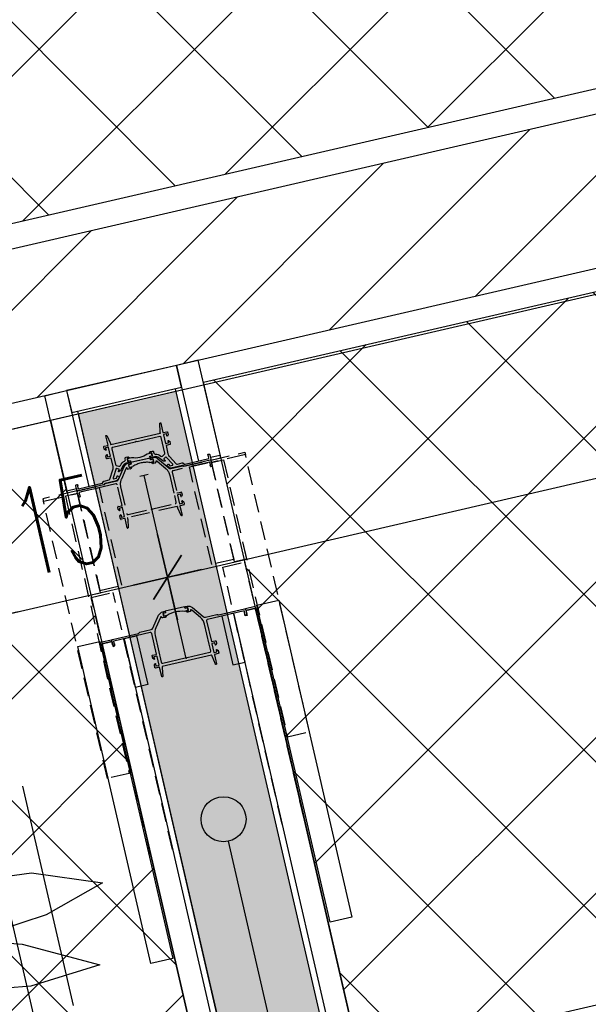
# Model space of a CAD drawing. Header units: centimetres. Extents: x -15121 to 17422, y -60492 to 0.
# Tile 199 of 256: x 1893 to 1938, y -29670 to -29591. Entities that reach past the tile are written whole.
import ezdxf
from ezdxf.enums import TextEntityAlignment as Align

# ---------------------------------------------------------------- set-up
doc = ezdxf.new("R2010")
doc.units = ezdxf.units.CM
doc.header["$LTSCALE"] = 60
for name, pattern in [('CENTER', [2, 1.25, -0.25, 0.25, -0.25]), ('DP', [0.5, 0.3, -0.2]), ('HIDDEN', [0.375, 0.25, -0.125])]:
    doc.linetypes.add(name, pattern=pattern)
for name, color, linetype in [('A-----SZ', 8, 'Continuous'), ('AIKA lampy restauracja wymiarowanie', 7, 'Continuous'), ('AIKA meble2', 8, 'Continuous'), ('AIKA podłoga deski cała', 2, 'Continuous'), ('AIKA powierzchnie2', 2, 'Continuous'), ('AIKA sufity podwieszane', 8, 'Continuous'), ('AIKA szyny w podłodze', 3, 'Continuous'), ('AIKA TYNK2', 5, 'Continuous'), ('AIKA wymiarowanie ogólne rzut2', 7, 'Continuous'), ('AIKA zieleń', 8, 'Continuous'), ('AIKA ŚCIANA2', 8, 'Continuous'), ('AIKA ścianki mobilne', 7, 'Continuous'), ('L-AXIS', 10, 'CENTER'), ('L-HIDDEN', 8, 'HIDDEN'), ('podciagi i nadproza', 7, 'DP')]:
    doc.layers.add(name, color=color, linetype=linetype)
doc.styles.add('normalnysimplex', font='simplex.shx', dxfattribs={"width": 0.85})
doc.styles.add('wymiar', font='txt.shx', dxfattribs={"width": 0.6})
doc.dimstyles.new('Dwudziestka', dxfattribs={"dimtxt": 7, "dimasz": 0.7, "dimexe": 5, "dimexo": 0, "dimgap": 2.5, "dimtad": 1, "dimtoh": 1, "dimdec": 3, "dimrnd": 0.5, "dimdsep": 46, "dimtxsty": 'wymiar', "dimblk": 'znacznik', "dimcen": 0, "dimdle": 5, "dimse1": 1, "dimse2": 1, "dimclrd": 256, "dimclre": 256, "dimclrt": 256, "dimadec": 0, "dimazin": 0, "dimtfac": 0.4, "dimtdec": 3, "dimtix": 1, "dimtofl": 0, "dimtmove": 2, "dimatfit": 3, "dimldrblk": 'znacznik', "dimfxl": 1, "dimtolj": 1, "dimarcsym": 0})
pattern_1 = [(45, (5073.432, 672.602), (-6.221154, 6.221154), []), (135, (5073.432, 672.602), (-6.221154, -6.221154), [])]

# ---------------------------------------------------------------- blocks, each defined once
blk = doc.blocks.new('SL podciągi restauracja')
at = {"layer": 'podciagi i nadproza'}
blk.add_lwpolyline([(1255.304, -27081.57), (1294.278, -27072.572), (1358.389, -27350.268), (1319.415, -27359.266), (1255.304, -27081.57)], dxfattribs=at)
blk = doc.blocks.new('z_45')
for p, q in [((8.498532, 4.040098), (11.938083, 4.511809)), ((11.938083, 4.511809), (15.209764, 4.056096)), ((15.209764, 4.056096), (12.607419, 2.562547)), ((12.607419, 2.562547), (9.364843, 1.5064)), ((8.005172, 1.502991), (11.50527, 1.21479)), ((11.50527, 1.21479), (15.089351, 0.26207)), ((15.089351, 0.26207), (11.904103, -0.724029)), ((11.904103, -0.724029), (9.830469, -0.90611))]:
    blk.add_line(p, q)
blk = doc.blocks.new('*U5212')
at = {"layer": 'L-HIDDEN'}
for p, q in [((296.28, 117.2), (85.5, 117.2)), ((85.5, 99.2), (85.5, 117.2)), ((296.28, 99.2), (85.5, 99.2)), ((296.28, 9.2), (85.5, 9.2)), ((85.5, -8.8), (85.5, 9.2)), ((296.28, -8.8), (85.5, -8.8))]:
    blk.add_line(p, q, dxfattribs=at)
for points in [[(2, 109.06), (0, 109.06), (0, 137.06), (2, 137.06)], [(229.3, 137.06), (2, 137.06), (2, 119.06), (229.3, 119.06)], [(2, 119.06), (83.5, 119.06), (83.5, 109.06), (2, 109.06)], [(2, -0.8), (0, -0.8), (0, -28.8), (2, -28.8)], [(2, -10.8), (83.5, -10.8), (83.5, -0.8), (2, -0.8)], [(229.3, -28.8), (2, -28.8), (2, -10.8), (229.3, -10.8)]]:
    blk.add_lwpolyline(points, close=True, dxfattribs=at)
blk.add_lwpolyline([(19.23, 74.5), (4.7, 74.5, 0.162719), (-1.31, 72.49), (-8.51, 67.08, 0.023978), (-8.88, 66.77, 0.684311), (-8.54, 65.9), (-8.2, 65.9, -0.414214), (-7.7, 65.4), (-7.7, 63.52, -0.198912), (-7.85, 63.17), (-8.56, 62.46, -0.668179), (-8.9, 62.6), (-8.9, 64.2, 0.414214), (-9.1, 64.4), (-11.1, 64.4, 0.414214), (-11.3, 64.2), (-11.3, 62.6, -0.414214), (-11.5, 62.4), (-12.3, 62.4, -0.414214), (-12.5, 62.6), (-12.5, 64.08, -0.235614), (-10.51, 68.07), (-1.5, 74.85, 0.235614), (-0.7, 76.45), (-0.7, 85.86, -0.198912), (-0.55, 86.22), (-0.15, 86.62, 0.198912), (0, 86.98), (0, 108.4, -0.414214), (0.8, 109.2), (4.2, 109.2, -0.414214), (5, 108.4), (5, 107.9, -0.414214), (4.8, 107.7), (3.8, 107.7, 0.414214), (3.6, 107.9), (1.7, 107.9, 0.414214), (1.5, 107.7), (1.5, 77.7, 0.414214), (2.5, 76.7), (19.3, 76.7, 0.414214), (19.5, 76.9), (19.5, 79.9, -0.414214), (20, 80.4), (21.88, 80.4, -0.198912), (22.23, 80.25), (22.94, 79.54, -0.668179), (22.8, 79.2), (21.2, 79.2, 0.414214), (21, 79), (21, 76.9, 0.414214), (21.2, 76.7), (28.3, 76.7, 0.414214), (28.5, 76.9), (28.5, 79, 0.414214), (28.3, 79.2), (26.7, 79.2, -0.668179), (26.56, 79.54), (27.27, 80.25, -0.198912), (27.62, 80.4), (29.5, 80.4, -0.414214), (30, 79.9), (30, 76.9, 0.414214), (30.2, 76.7), (37.8, 76.7, -0.414214), (38, 76.5), (38, 76.05, -0.36397), (37.83, 75.85), (30.99, 74.65, -0.043661), (30.47, 74.6), (30.2, 74.6, 0.414214), (30, 74.4), (30, 34, 0.414214), (30.2, 33.8), (30.47, 33.8, -0.043661), (30.99, 33.75), (37.83, 32.55, -0.36397), (38, 32.35), (38, 31.9, -0.414214), (37.8, 31.7), (30.2, 31.7, 0.414214), (30, 31.5), (30, 28.5, -0.414214), (29.5, 28), (27.62, 28, -0.198912), (27.27, 28.15), (26.56, 28.86, -0.668179), (26.7, 29.2), (28.3, 29.2, 0.414214), (28.5, 29.4), (28.5, 31.5, 0.414214), (28.3, 31.7), (21.2, 31.7, 0.414214), (21, 31.5), (21, 29.4, 0.414214), (21.2, 29.2), (22.8, 29.2, -0.668179), (22.94, 28.86), (22.23, 28.15, -0.198912), (21.88, 28), (20, 28, -0.414214), (19.5, 28.5), (19.5, 31.5, 0.414214), (19.3, 31.7), (2.5, 31.7, 0.414214), (1.5, 30.7), (1.5, 0.7, 0.414214), (1.7, 0.5), (3.6, 0.5, 0.414214), (3.8, 0.7), (4.8, 0.7, -0.414214), (5, 0.5), (5, 0, -0.414214), (4.2, -0.8), (0.8, -0.8, -0.414214), (0, 0), (0, 21.42, 0.198912), (-0.15, 21.78), (-0.55, 22.18, -0.198912), (-0.7, 22.54), (-0.7, 31.95, 0.235614), (-1.5, 33.55), (-10.51, 40.33, -0.235614), (-12.5, 44.32), (-12.5, 45.8, -0.414214), (-12.3, 46), (-11.5, 46, -0.414214), (-11.3, 45.8), (-11.3, 44.2, 0.414214), (-11.1, 44), (-9.1, 44, 0.414214), (-8.9, 44.2), (-8.9, 45.8, -0.668179), (-8.56, 45.94), (-7.85, 45.23, -0.198912), (-7.7, 44.88), (-7.7, 43, -0.414214), (-8.2, 42.5), (-8.54, 42.5, 0.684311), (-8.88, 41.63, 0.023978), (-8.51, 41.32), (-1.31, 35.91, 0.162719), (4.7, 33.9), (26.5, 33.9, 0.414214), (27.5, 34.9), (27.5, 53.33), (27.94, 54.1, 0.267949), (27.94, 54.3), (27.5, 55.07), (27.5, 73.5, 0.414214), (26.5, 74.5), (21.17, 74.5)], format="xyb", dxfattribs=at)
blk.add_lwpolyline([(19.23, 74.5), (4.7, 74.5, 0.162719), (-1.31, 72.49), (-8.51, 67.08, 0.023978), (-8.88, 66.77, 0.684311), (-8.54, 65.9), (-8.2, 65.9, -0.414214), (-7.7, 65.4), (-7.7, 63.52, -0.198912), (-7.85, 63.17), (-8.56, 62.46, -0.668179), (-8.9, 62.6), (-8.9, 64.2, 0.414214), (-9.1, 64.4), (-11.1, 64.4, 0.414214), (-11.3, 64.2), (-11.3, 62.6, -0.414214), (-11.5, 62.4), (-12.3, 62.4, -0.414214), (-12.5, 62.6), (-12.5, 64.08, -0.235614), (-10.51, 68.07), (-1.5, 74.85, 0.235614), (-0.7, 76.45), (-0.7, 85.86, -0.198912), (-0.55, 86.22), (-0.15, 86.62, 0.198912), (0, 86.98), (0, 108.4, -0.414214), (0.8, 109.2), (4.2, 109.2, -0.414214), (5, 108.4), (5, 107.9, -0.414214), (4.8, 107.7), (3.8, 107.7, 0.414214), (3.6, 107.9), (1.7, 107.9, 0.414214), (1.5, 107.7), (1.5, 77.7, 0.414214), (2.5, 76.7), (19.3, 76.7, 0.414214), (19.5, 76.9), (19.5, 79.9, -0.414214), (20, 80.4), (21.88, 80.4, -0.198912), (22.23, 80.25), (22.94, 79.54, -0.668179), (22.8, 79.2), (21.2, 79.2, 0.414214), (21, 79), (21, 76.9, 0.414214), (21.2, 76.7), (28.3, 76.7, 0.414214), (28.5, 76.9), (28.5, 79, 0.414214), (28.3, 79.2), (26.7, 79.2, -0.668179), (26.56, 79.54), (27.27, 80.25, -0.198912), (27.62, 80.4), (29.5, 80.4, -0.414214), (30, 79.9), (30, 76.9, 0.414214), (30.2, 76.7), (37.8, 76.7, -0.414214), (38, 76.5), (38, 76.05, -0.36397), (37.83, 75.85), (30.99, 74.65, -0.043661), (30.47, 74.6), (30.2, 74.6, 0.414214), (30, 74.4), (30, 34, 0.414214), (30.2, 33.8), (30.47, 33.8, -0.043661), (30.99, 33.75), (37.83, 32.55, -0.36397), (38, 32.35), (38, 31.9, -0.414214), (37.8, 31.7), (30.2, 31.7, 0.414214), (30, 31.5), (30, 28.5, -0.414214), (29.5, 28), (27.62, 28, -0.198912), (27.27, 28.15), (26.56, 28.86, -0.668179), (26.7, 29.2), (28.3, 29.2, 0.414214), (28.5, 29.4), (28.5, 31.5, 0.414214), (28.3, 31.7), (21.2, 31.7, 0.414214), (21, 31.5), (21, 29.4, 0.414214), (21.2, 29.2), (22.8, 29.2, -0.668179), (22.94, 28.86), (22.23, 28.15, -0.198912), (21.88, 28), (20, 28, -0.414214), (19.5, 28.5), (19.5, 31.5, 0.414214), (19.3, 31.7), (2.5, 31.7, 0.414214), (1.5, 30.7), (1.5, 0.7, 0.414214), (1.7, 0.5), (3.6, 0.5, 0.414214), (3.8, 0.7), (4.8, 0.7, -0.414214), (5, 0.5), (5, 0, -0.414214), (4.2, -0.8), (0.8, -0.8, -0.414214), (0, 0), (0, 21.42, 0.198912), (-0.15, 21.78), (-0.55, 22.18, -0.198912), (-0.7, 22.54), (-0.7, 31.95, 0.235614), (-1.5, 33.55), (-10.51, 40.33, -0.235614), (-12.5, 44.32), (-12.5, 45.8, -0.414214), (-12.3, 46), (-11.5, 46, -0.414214), (-11.3, 45.8), (-11.3, 44.2, 0.414214), (-11.1, 44), (-9.1, 44, 0.414214), (-8.9, 44.2), (-8.9, 45.8, -0.668179), (-8.56, 45.94), (-7.85, 45.23, -0.198912), (-7.7, 44.88), (-7.7, 43, -0.414214), (-8.2, 42.5), (-8.54, 42.5, 0.684311), (-8.88, 41.63, 0.023978), (-8.51, 41.32), (-1.31, 35.91, 0.162719), (4.7, 33.9), (26.5, 33.9, 0.414214), (27.5, 34.9), (27.5, 53.33), (27.94, 54.1, 0.267949), (27.94, 54.3), (27.5, 55.07), (27.5, 73.5, 0.414214), (26.5, 74.5), (21.17, 74.5)], format="xyb", dxfattribs=at)
for points in [[(1.5, 109.06), (81.5, 109.06), (81.5, 91.06), (1.5, 91.06), (1.5, 107.56)], [(1.5, -0.8), (81.5, -0.8), (81.5, 17.2), (1.5, 17.2), (1.5, 0.7)]]:
    blk.add_lwpolyline(points, dxfattribs=at)
blk.add_lwpolyline([(-9.11, 47.12, -0.167317), (-9.12, 61.15), (-9.12, 64.18), (-11.15, 64.18), (-11.15, 62.12), (-12.47, 62.12), (-12.47, 46.14), (-11.09, 46.14), (-11.09, 44.16), (-9.11, 44.16)], format="xyb", close=True, dxfattribs=at)
blk.add_lwpolyline([(-9.11, 47.12, -0.167317), (-9.12, 61.15), (-9.12, 64.18), (-11.15, 64.18), (-11.15, 62.12), (-12.47, 62.12), (-12.47, 46.14), (-11.09, 46.14), (-11.09, 44.16), (-9.11, 44.16)], format="xyb", close=True, dxfattribs=at)
blk = doc.blocks.new('SL ścianki przesuwne restauracja')
at = {"layer": 'AIKA ścianki mobilne'}
for p, q in [((6877.519, -25560.078), (6875.765, -25560.483)), ((6865.242, -25562.912), (6866.996, -25562.507)), ((6905.214, -25687.976), (6880.356, -25580.308)), ((6881.274, -25580.507), (6881.184, -25580.117)), ((6882.11, -25579.903), (6881.33, -25580.083)), ((6881.33, -25580.083), (6881.42, -25580.473)), ((6882.11, -25579.903), (6906.968, -25687.571)), ((6881.42, -25580.473), (6881.274, -25580.507)), ((6869.833, -25582.738), (6870.612, -25582.558)), ((6870.612, -25582.558), (6870.702, -25582.948)), ((6870.848, -25582.914), (6870.758, -25582.524)), ((6871.586, -25582.333), (6896.445, -25690)), ((6894.691, -25690.405), (6869.833, -25582.738)), ((6870.702, -25582.948), (6870.848, -25582.914))]:
    blk.add_line(p, q, dxfattribs=at)
at = {"layer": 'AIKA ścianki mobilne', "linetype": 'Continuous'}
for p, q in [((6875.765, -25560.483), (6877.531, -25568.132)), ((6879.285, -25567.727), (6877.519, -25560.078)), ((6867.008, -25570.561), (6865.242, -25562.912)), ((6866.996, -25562.507), (6868.762, -25570.156))]:
    blk.add_line(p, q, dxfattribs=at)
blk.add_lwpolyline([(6866.996, -25562.507), (6867.401, -25564.261), (6876.17, -25562.237), (6875.765, -25560.483)], close=True, dxfattribs=at)
blk.add_lwpolyline([(6867.727, -25570.118, -0.414214), (6867.787, -25570.022), (6867.836, -25570.011, -0.414214), (6867.859, -25570.026), (6867.882, -25570.123, 0.414214), (6867.867, -25570.147), (6867.91, -25570.332, 0.414214), (6867.934, -25570.347), (6869.834, -25569.909, 0.198912), (6869.859, -25569.891), (6869.933, -25569.772, -0.198912), (6869.995, -25569.728), (6870.384, -25569.638, 0.265236), (6870.456, -25569.571), (6870.693, -25568.825, 0.13423), (6870.703, -25568.562), (6870.554, -25567.916, 0.414214), (6870.53, -25567.901), (6870.238, -25567.968, -0.414214), (6870.178, -25567.931), (6870.135, -25567.748, -0.198912), (6870.142, -25567.71), (6870.195, -25567.625, -0.668179), (6870.232, -25567.631), (6870.268, -25567.787, 0.414214), (6870.292, -25567.802), (6870.496, -25567.754, 0.414214), (6870.511, -25567.73), (6870.351, -25567.039, 0.414214), (6870.327, -25567.024), (6870.123, -25567.071, 0.414214), (6870.108, -25567.095), (6870.144, -25567.251, -0.668179), (6870.114, -25567.272), (6870.028, -25567.219, -0.198912), (6870.006, -25567.188), (6869.964, -25567.005, -0.414214), (6870.001, -25566.945), (6870.294, -25566.878, 0.414214), (6870.309, -25566.854), (6870.138, -25566.113, -0.414214), (6870.153, -25566.089), (6870.196, -25566.079, -0.36397), (6870.219, -25566.091), (6870.492, -25566.733, -0.043661), (6870.508, -25566.783), (6870.513, -25566.806, 0.414214), (6870.537, -25566.821), (6874.474, -25565.912, 0.414214), (6874.489, -25565.888), (6874.483, -25565.865, -0.043661), (6874.476, -25565.813), (6874.439, -25565.116, -0.36397), (6874.455, -25565.096), (6874.498, -25565.086, -0.414214), (6874.522, -25565.101), (6874.693, -25565.841, 0.414214), (6874.717, -25565.856), (6875.01, -25565.789, -0.414214), (6875.07, -25565.826), (6875.112, -25566.009, -0.198912), (6875.105, -25566.047), (6875.052, -25566.132, -0.668179), (6875.016, -25566.126), (6874.98, -25565.97, 0.414214), (6874.956, -25565.955), (6874.751, -25566.002, 0.414214), (6874.736, -25566.026), (6874.896, -25566.718, 0.414214), (6874.92, -25566.733), (6875.124, -25566.686, 0.414214), (6875.139, -25566.662), (6875.103, -25566.506, -0.668179), (6875.133, -25566.485), (6875.219, -25566.538, -0.198912), (6875.241, -25566.569), (6875.283, -25566.752, -0.414214), (6875.246, -25566.812), (6874.954, -25566.879, 0.414214), (6874.939, -25566.903), (6875.088, -25567.55, 0.13423), (6875.213, -25567.782), (6875.752, -25568.348, 0.265236), (6875.847, -25568.377), (6876.235, -25568.287, -0.198912), (6876.31, -25568.3), (6876.429, -25568.374, 0.198912), (6876.459, -25568.379), (6878.359, -25567.94, 0.414214), (6878.374, -25567.916), (6878.332, -25567.731, 0.414214), (6878.308, -25567.716), (6878.285, -25567.619, -0.414214), (6878.3, -25567.595), (6878.349, -25567.584, -0.414214), (6878.445, -25567.644), (6878.521, -25567.975, -0.414214), (6878.461, -25568.071), (6876.414, -25568.544, -0.198912), (6876.353, -25568.533), (6876.291, -25568.495, 0.198912), (6876.253, -25568.488), (6875.338, -25568.699, -0.235614), (6875.164, -25568.658), (6874.999, -25568.519, -0.447259), (6874.998, -25568.489), (6875.109, -25568.384, -0.414214), (6875.137, -25568.385), (6875.251, -25568.504, 0.265236), (6875.27, -25568.51), (6875.457, -25568.467, 0.580732), (6875.482, -25568.384), (6874.939, -25567.814, 0.414214), (6874.911, -25567.813), (6874.759, -25567.958, 0.414214), (6874.758, -25567.986), (6874.869, -25568.102, -0.668179), (6874.854, -25568.136), (6874.726, -25568.133, -0.155747), (6874.697, -25568.123), (6874.367, -25567.865, 0.226285), (6874.031, -25567.79), (6873.713, -25567.864, -0.414214), (6873.689, -25567.849), (6873.671, -25567.771, -0.414214), (6873.686, -25567.747), (6873.842, -25567.711, 0.414214), (6873.857, -25567.687), (6873.812, -25567.492, 0.414214), (6873.788, -25567.477), (6873.632, -25567.513, -0.668179), (6873.611, -25567.483), (6873.664, -25567.397, -0.198912), (6873.695, -25567.375), (6873.829, -25567.344, -0.414214), (6873.949, -25567.419), (6873.969, -25567.505, 0.371263), (6874.074, -25567.582, -0.21042), (6874.531, -25567.742, 0.397137), (6874.668, -25567.741), (6874.822, -25567.594, 0.265236), (6874.85, -25567.499), (6874.562, -25566.251, 0.414214), (6874.442, -25566.176), (6872.646, -25566.591), (6872.562, -25566.565, 0.267949), (6872.542, -25566.57), (6872.477, -25566.63), (6870.681, -25567.045, 0.414214), (6870.606, -25567.165), (6870.894, -25568.413, 0.265236), (6870.962, -25568.486), (6871.164, -25568.55, 0.397137), (6871.288, -25568.49, -0.21042), (6871.628, -25568.146, 0.371263), (6871.689, -25568.031), (6871.669, -25567.945, -0.414214), (6871.744, -25567.826), (6871.878, -25567.795, -0.198912), (6871.916, -25567.801), (6872.001, -25567.854, -0.668179), (6871.995, -25567.891), (6871.839, -25567.927, 0.414214), (6871.824, -25567.951), (6871.869, -25568.146, 0.414214), (6871.893, -25568.161), (6872.049, -25568.125, -0.414214), (6872.073, -25568.14), (6872.091, -25568.218, -0.414214), (6872.076, -25568.241), (6871.758, -25568.315, 0.226285), (6871.489, -25568.529), (6871.305, -25568.906, -0.155747), (6871.284, -25568.927), (6871.17, -25568.986, -0.668179), (6871.142, -25568.962), (6871.191, -25568.81, 0.414214), (6871.178, -25568.785), (6870.977, -25568.721, 0.414214), (6870.952, -25568.734), (6870.715, -25569.484, 0.580732), (6870.774, -25569.548), (6870.96, -25569.505, 0.265236), (6870.975, -25569.492), (6871.024, -25569.334, -0.414214), (6871.05, -25569.321), (6871.195, -25569.367, -0.447259), (6871.208, -25569.394), (6871.12, -25569.591, -0.235614), (6870.982, -25569.705), (6870.067, -25569.916, 0.198912), (6870.036, -25569.939), (6869.997, -25570.001, -0.198912), (6869.947, -25570.036), (6867.899, -25570.509, -0.414214), (6867.803, -25570.449)], format="xyb", close=True, dxfattribs=at)
for points in [[(6872.094, -25568.11), (6872.121, -25568.227), (6873.666, -25567.871), (6873.639, -25567.754), (6873.834, -25567.709), (6873.786, -25567.498), (6873.445, -25567.577, -0.203014), (6872.192, -25567.866), (6871.851, -25567.945), (6871.899, -25568.155), (6872.094, -25568.11), (6871.899, -25568.155)], [(6878.392, -25582.781), (6878.021, -25581.176, 0.162719), (6877.69, -25580.635), (6877.001, -25580.056, 0.023978), (6876.962, -25580.027, 0.684311), (6876.885, -25580.079), (6876.893, -25580.112, -0.414214), (6876.855, -25580.172), (6876.673, -25580.214, -0.198912), (6876.635, -25580.208), (6876.55, -25580.155, -0.668179), (6876.556, -25580.118), (6876.712, -25580.082, 0.414214), (6876.727, -25580.058), (6876.682, -25579.863, 0.414214), (6876.658, -25579.848), (6876.502, -25579.884, -0.414214), (6876.478, -25579.869), (6876.46, -25579.791, -0.414214), (6876.475, -25579.767), (6876.619, -25579.734, -0.235614), (6877.053, -25579.839), (6877.916, -25580.564, 0.235614), (6878.09, -25580.606), (6879.007, -25580.394, -0.198912), (6879.044, -25580.4), (6879.093, -25580.431, 0.198912), (6879.131, -25580.437), (6881.218, -25579.955, -0.414214), (6881.314, -25580.015), (6881.391, -25580.346, -0.414214), (6881.331, -25580.442), (6881.282, -25580.454, -0.414214), (6881.258, -25580.439), (6881.236, -25580.341, 0.414214), (6881.251, -25580.317), (6881.208, -25580.132, 0.414214), (6881.184, -25580.117), (6878.261, -25580.792, 0.414214), (6878.186, -25580.912), (6878.564, -25582.549, 0.414214), (6878.588, -25582.564), (6878.88, -25582.496, -0.414214), (6878.94, -25582.534), (6878.982, -25582.717, -0.198912), (6878.976, -25582.754), (6878.923, -25582.84, -0.668179), (6878.886, -25582.834), (6878.85, -25582.678, 0.414214), (6878.826, -25582.663), (6878.622, -25582.71, 0.414214), (6878.607, -25582.734), (6878.766, -25583.426, 0.414214), (6878.79, -25583.441), (6878.995, -25583.393, 0.414214), (6879.01, -25583.369), (6878.974, -25583.214, -0.668179), (6879.004, -25583.192), (6879.089, -25583.245, -0.198912), (6879.112, -25583.277), (6879.154, -25583.459, -0.414214), (6879.116, -25583.519), (6878.824, -25583.587, 0.414214), (6878.809, -25583.611), (6878.98, -25584.351, -0.414214), (6878.965, -25584.375), (6878.921, -25584.385, -0.36397), (6878.898, -25584.374), (6878.627, -25583.734, -0.043661), (6878.611, -25583.685), (6878.604, -25583.658, 0.414214), (6878.58, -25583.643), (6874.644, -25584.552, 0.414214), (6874.629, -25584.576), (6874.635, -25584.602, -0.043661), (6874.642, -25584.654), (6874.679, -25585.348, -0.36397), (6874.663, -25585.368), (6874.619, -25585.379, -0.414214), (6874.595, -25585.364), (6874.424, -25584.623, 0.414214), (6874.4, -25584.608), (6874.108, -25584.676, -0.414214), (6874.048, -25584.638), (6874.006, -25584.455, -0.198912), (6874.012, -25584.418), (6874.066, -25584.332, -0.668179), (6874.102, -25584.338), (6874.138, -25584.494, 0.414214), (6874.162, -25584.509), (6874.367, -25584.462, 0.414214), (6874.382, -25584.438), (6874.222, -25583.746, 0.414214), (6874.198, -25583.731), (6873.993, -25583.778, 0.414214), (6873.978, -25583.802), (6874.014, -25583.958, -0.668179), (6873.984, -25583.98), (6873.899, -25583.926, -0.198912), (6873.877, -25583.895), (6873.834, -25583.712, -0.414214), (6873.872, -25583.653), (6874.164, -25583.585, 0.414214), (6874.179, -25583.561), (6873.801, -25581.924, 0.414214), (6873.681, -25581.849), (6870.758, -25582.524, 0.414214), (6870.743, -25582.548), (6870.786, -25582.733, 0.414214), (6870.81, -25582.748), (6870.833, -25582.846, -0.414214), (6870.818, -25582.87), (6870.769, -25582.881, -0.414214), (6870.673, -25582.821), (6870.596, -25582.49, -0.414214), (6870.656, -25582.394), (6872.744, -25581.912, 0.198912), (6872.775, -25581.889), (6872.806, -25581.841, -0.198912), (6872.837, -25581.818), (6873.753, -25581.607, 0.235614), (6873.891, -25581.493), (6874.349, -25580.463, -0.235614), (6874.694, -25580.179), (6874.838, -25580.145, -0.414214), (6874.862, -25580.16), (6874.88, -25580.238, -0.414214), (6874.865, -25580.262), (6874.709, -25580.298, 0.414214), (6874.694, -25580.322), (6874.739, -25580.517, 0.414214), (6874.763, -25580.532), (6874.919, -25580.496, -0.668179), (6874.94, -25580.526), (6874.887, -25580.612, -0.198912), (6874.856, -25580.634), (6874.673, -25580.676, -0.414214), (6874.613, -25580.639), (6874.605, -25580.606, 0.684311), (6874.513, -25580.592, 0.023978), (6874.492, -25580.635), (6874.126, -25581.458, 0.162719), (6874.065, -25582.089), (6874.556, -25584.213, 0.414214), (6874.675, -25584.288), (6876.472, -25583.873), (6876.556, -25583.899, 0.267949), (6876.576, -25583.895), (6876.64, -25583.834), (6878.437, -25583.42, 0.414214), (6878.511, -25583.3), (6878.392, -25582.781)]]:
    blk.add_lwpolyline(points, format="xyb", dxfattribs=at)
at = {"layer": 'AIKA ścianki mobilne'}
for points in [[(6878.494, -25567.858), (6878.539, -25568.053), (6879.319, -25567.873), (6879.274, -25567.678)], [(6867.776, -25570.332), (6867.821, -25570.527), (6867.042, -25570.707), (6866.997, -25570.512)], [(6888.055, -25604.989), (6882.206, -25579.655), (6883.96, -25579.25), (6889.809, -25604.584)], [(6880.368, -25580.305), (6879.394, -25580.53), (6880.294, -25584.428), (6881.268, -25584.203)], [(6881.296, -25579.937), (6881.33, -25580.083), (6882.11, -25579.903), (6882.076, -25579.757)], [(6873.732, -25608.296), (6867.883, -25582.962), (6869.637, -25582.557), (6875.486, -25607.891)], [(6870.578, -25582.412), (6870.612, -25582.558), (6869.833, -25582.738), (6869.799, -25582.592)], [(6871.599, -25582.33), (6872.574, -25582.105), (6873.473, -25586.002), (6872.499, -25586.227)]]:
    blk.add_lwpolyline(points, close=True, dxfattribs=at)
blk.add_lwpolyline([(6873.516, -25569.213), (6873.18, -25569.29), (6872.845, -25569.367)], dxfattribs=at)
blk.add_lwpolyline([(6875.042, -25580.446, -0.167317), (6876.41, -25580.129), (6876.705, -25580.061), (6876.659, -25579.864), (6876.459, -25579.91), (6876.429, -25579.781), (6874.871, -25580.14), (6874.903, -25580.275), (6874.71, -25580.32), (6874.754, -25580.512)], format="xyb", close=True, dxfattribs=at)
blk.add_circle((6879.537, -25596.764), 1.8, dxfattribs=at)
at = {"layer": 'L-AXIS'}
blk.add_lwpolyline([(7085.759, -26490.07), (6871.381, -25561.495)], dxfattribs=at)
at = {"layer": 'AIKA ścianki mobilne', "xscale": 0.1, "yscale": 0.1, "zscale": 0.1, "rotation": 282.9999999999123}
blk.add_blockref('*U5212', (6867.899, -25570.509), dxfattribs=at)
at = {"layer": 'AIKA ścianki mobilne', "style": 'normalnysimplex', "width": 0.85, "flags": 12}
for p in [(7526.715, -25549.962), (6841.552, -25708.144), (6722.859, -25735.547), (7655.649, -26108.473), (6970.486, -26266.655), (6851.793, -26294.058)]:
    blk.add_attdef('200', text='', height=0.3, rotation=13, dxfattribs=at).set_placement(p, align=Align.TOP_LEFT)
at = {"layer": 'AIKA ścianki mobilne', "style": 'normalnysimplex', "width": 0.85}
for p in [(7511.033, -25612.222), (6883.815, -25757.027), (6707.177, -25797.807), (7639.967, -26170.733), (7012.749, -26315.537), (6836.111, -26356.317)]:
    blk.add_attdef('80', text='', height=0.3, rotation=13, dxfattribs=at).set_placement(p, align=Align.CENTER)
blk = doc.blocks.new('znacznik')
at = {"color": 0}
for points in [[(0, -5), (0, 5)], [(-4, 0), (4, 0)]]:
    blk.add_lwpolyline(points, dxfattribs=at)
at = {"color": 1}
blk.add_lwpolyline([(-2.12, -2.12), (2.12, 2.12)], dxfattribs=at)
blk = doc.blocks.new('*D5377')
at = {"layer": 'AIKA wymiarowanie ogólne rzut2', "lineweight": -2, "transparency": 16777216}
blk.add_line((1675.849, -29730.419), (1913.25, -29675.611), dxfattribs=at)
at = {"layer": 'Defpoints', "color": 0, "transparency": 16777216}
for p in [(1908.177, -29650.525), (1913.932, -29675.453), (1760.44, -30099.934)]:
    blk.add_point(p, dxfattribs=at)
at = {"layer": 'AIKA wymiarowanie ogólne rzut2', "linetype": 'ByBlock', "lineweight": -2, "transparency": 16777216, "xscale": 0.7, "yscale": 0.7, "zscale": 0.7}
for p, rotation in [((1913.932, -29675.453), 12.99999999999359), ((1675.167, -29730.577), 192.9999999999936)]:
    blk.add_blockref('znacznik', p, dxfattribs=dict(at, rotation=rotation))
at = {"layer": 'AIKA wymiarowanie ogólne rzut2', "transparency": 16777216, "insert": (1793.2, -29697.169), "char_height": 7, "attachment_point": 5, "rotation": 13, "style": 'wymiar'}
blk.add_mtext('\\A1;245', dxfattribs=at)
blk = doc.blocks.new('*D5378')
at = {"layer": 'AIKA wymiarowanie ogólne rzut2', "lineweight": -2, "transparency": 16777216}
blk.add_line((1914.614, -29675.296), (2478.34, -29545.15), dxfattribs=at)
at = {"layer": 'Defpoints', "color": 0, "transparency": 16777216}
for p in [(2466.571, -29491.059), (2479.022, -29544.992), (1908.177, -29650.525)]:
    blk.add_point(p, dxfattribs=at)
at = {"layer": 'AIKA wymiarowanie ogólne rzut2', "linetype": 'ByBlock', "lineweight": -2, "transparency": 16777216, "xscale": 0.7, "yscale": 0.7, "zscale": 0.7}
for p, rotation in [((2479.022, -29544.992), 12.99999999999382), ((1913.932, -29675.453), 192.9999999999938)]:
    blk.add_blockref('znacznik', p, dxfattribs=dict(at, rotation=rotation))
at = {"layer": 'AIKA wymiarowanie ogólne rzut2', "transparency": 16777216, "insert": (2195.127, -29604.377), "char_height": 7, "attachment_point": 5, "rotation": 13, "style": 'wymiar'}
blk.add_mtext('\\A1;580', dxfattribs=at)
blk = doc.blocks.new('*D5406')
at = {"layer": 'AIKA wymiarowanie ogólne rzut2', "lineweight": -2, "transparency": 16777216}
blk.add_line((1896.797, -29910.275), (1833.901, -29637.841), dxfattribs=at)
at = {"layer": 'Defpoints', "color": 0, "transparency": 16777216}
for p in [(1847.846, -29633.903), (1833.744, -29637.159), (1909.108, -29908.151)]:
    blk.add_point(p, dxfattribs=at)
at = {"layer": 'AIKA wymiarowanie ogólne rzut2', "linetype": 'ByBlock', "lineweight": -2, "transparency": 16777216, "xscale": 0.7, "yscale": 0.7, "zscale": 0.7}
for p, rotation in [((1833.744, -29637.159), 102.9999999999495), ((1896.955, -29910.957), 282.9999999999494)]:
    blk.add_blockref('znacznik', p, dxfattribs=dict(at, rotation=rotation))
at = {"layer": 'AIKA wymiarowanie ogólne rzut2', "transparency": 16777216, "insert": (1871.196, -29772.708), "char_height": 7, "attachment_point": 5, "rotation": 283, "style": 'wymiar'}
blk.add_mtext('\\A1;281', dxfattribs=at)
blk = doc.blocks.new('*D7151')
at = {"layer": 'AIKA lampy restauracja wymiarowanie', "lineweight": -2, "transparency": 16777216}
blk.add_line((1933.323, -29456.111), (1965.154, -29591.816), dxfattribs=at)
at = {"layer": 'Defpoints', "color": 0, "transparency": 16777216}
for p in [(1955.435, -29450.206), (1987.586, -29587.273), (1965.314, -29592.498)]:
    blk.add_point(p, dxfattribs=at)
at = {"layer": 'AIKA lampy restauracja wymiarowanie', "lineweight": -2, "transparency": 16777216, "xscale": 0.7, "yscale": 0.7, "zscale": 0.7}
for p, rotation in [((1933.163, -29455.43), 103.2008256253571), ((1965.314, -29592.498), 283.2008256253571)]:
    blk.add_blockref('znacznik', p, dxfattribs=dict(at, rotation=rotation))
at = {"layer": 'AIKA lampy restauracja wymiarowanie', "transparency": 16777216, "insert": (1955.08, -29522.593), "char_height": 7, "attachment_point": 5, "rotation": 283.20083, "style": 'wymiar'}
blk.add_mtext('\\A1;141', dxfattribs=at)
blk = doc.blocks.new('*D7156')
at = {"layer": 'AIKA lampy restauracja wymiarowanie', "lineweight": -2, "transparency": 16777216}
blk.add_line((1890.731, -29638.73), (1904.027, -29635.66), dxfattribs=at)
at = {"layer": 'Defpoints', "color": 0, "transparency": 16777216}
for p in [(1901.481, -29621.521), (1886.821, -29624.905), (1904.709, -29635.503)]:
    blk.add_point(p, dxfattribs=at)
at = {"layer": 'AIKA lampy restauracja wymiarowanie', "lineweight": -2, "transparency": 16777216, "xscale": 0.7, "yscale": 0.7, "zscale": 0.7}
for p, rotation in [((1904.709, -29635.503), 12.99999999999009), ((1890.049, -29638.887), 192.9999999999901)]:
    blk.add_blockref('znacznik', p, dxfattribs=dict(at, rotation=rotation))
at = {"layer": 'AIKA lampy restauracja wymiarowanie', "transparency": 16777216, "insert": (1896.029, -29631.349), "char_height": 7, "attachment_point": 5, "rotation": 13, "style": 'wymiar'}
blk.add_mtext('\\A1;15', dxfattribs=at)
blk = doc.blocks.new('*D7157')
at = {"layer": 'AIKA lampy restauracja wymiarowanie', "lineweight": -2, "transparency": 16777216}
blk.add_line((1905.391, -29635.345), (2020.951, -29608.666), dxfattribs=at)
at = {"layer": 'Defpoints', "color": 0, "transparency": 16777216}
for p in [(2018.405, -29594.527), (2021.633, -29608.509), (1901.481, -29621.521)]:
    blk.add_point(p, dxfattribs=at)
at = {"layer": 'AIKA lampy restauracja wymiarowanie', "lineweight": -2, "transparency": 16777216, "xscale": 0.7, "yscale": 0.7, "zscale": 0.7}
for p, rotation in [((2021.633, -29608.509), 12.99999999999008), ((1904.709, -29635.503), 192.9999999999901)]:
    blk.add_blockref('znacznik', p, dxfattribs=dict(at, rotation=rotation))
at = {"layer": 'AIKA lampy restauracja wymiarowanie', "transparency": 16777216, "insert": (1961.821, -29616.16), "char_height": 7, "attachment_point": 5, "rotation": 13, "style": 'wymiar'}
blk.add_mtext('\\A1;120', dxfattribs=at)

msp = doc.modelspace()

# ---------------------------------------------------------------- hatches: boundary and pattern name
at = {"layer": 'A-----SZ'}
h = msp.add_hatch(dxfattribs=at)
h.set_pattern_fill('ANSI31', color=256, scale=2)
h.set_pattern_definition([(45, (-35110.076, -2093.3616), (-4.4901281, 4.4901281), [])])
h.paths.add_polyline_path([(2430.4942, -29232.5492), (2442.1866, -29229.8498), (2447.8099, -29254.2071), (2436.1175, -29256.9065)])
h.paths.add_polyline_path([(1072.0212, -29798.6482), (1074.7206, -29810.3407), (1133.1828, -29796.8436), (1130.4834, -29785.1512)])
h.paths.add_polyline_path([(1226.946, -29762.881), (1229.6454, -29774.5734), (1676.8813, -29671.3209), (1674.1819, -29659.6285)])
h.paths.add_polyline_path([(1883.6714, -29611.264), (1886.3709, -29622.9564), (2480.7366, -29485.7363), (2478.0372, -29474.0439)])
h.paths.add_polyline_path([(2479.5335, -29444.9619), (2491.226, -29442.2625), (2470.0801, -29350.6697), (2458.3877, -29353.3691)])
edge = h.paths.add_edge_path()
edge.add_line((2458.3877, -29353.3691), (2478.4092, -29440.092))
at = {"layer": 'AIKA sufity podwieszane', "transparency": 33554610}
h = msp.add_hatch(dxfattribs=at)
h.set_pattern_fill('ANSI37', color=256, scale=2.771036)
h.set_pattern_definition(pattern_1)
h.paths.add_polyline_path([(3263.0511, -29233.6017), (3143.0511, -29233.6017), (3143.0511, -29195.6017), (3027.0511, -29195.6017), (3027.0511, -29233.6017), (2963.0511, -29233.6017), (2963.0511, -29193.9885), (2797.0511, -29193.9885), (2797.0511, -29233.6017), (2733.0511, -29233.6017), (2733.0511, -29195.6017), (2617.0511, -29195.6017), (2617.0511, -29233.6017), (2497.0511, -29233.6017), (2497.0511, -29254.2071), (2449.7172, -29253.5776), (2492.7248, -29439.8638), (2512.2122, -29435.3648), (2522.11, -29478.2371), (1907.5742, -29619.9086), (2121.0978, -30544.7807), (2160.7103, -30535.6354), (2167.0089, -30562.9178), (2328.7543, -30525.5759), (2322.4557, -30498.2935), (2692.7163, -30412.8121), (2689.1171, -30397.2222), (2731.9894, -30387.3244), (2736.209, -30405.6017), (3029.0511, -30405.6017), (3029.0511, -30433.6017), (3195.0511, -30433.6017), (3195.0511, -30405.6017), (3255.0511, -30405.6017), (3255.0511, -30389.6017), (3263.0511, -30389.6017)])
h = msp.add_hatch(dxfattribs=at)
h.set_pattern_fill('ANSI37', color=256, scale=2.771036)
h.set_pattern_definition(pattern_1)
h.paths.add_polyline_path([(2429.0614, -29234.9326), (1915.5023, -29353.4971), (1921.1954, -29378.1567), (1883.195, -29386.9298), (1877.5019, -29362.2701), (1822.9402, -29374.8667), (1871.0767, -29583.3825), (1878.872, -29581.5829), (1885.1703, -29608.8654), (2475.6385, -29472.545), (2469.3399, -29445.2627), (2477.1349, -29443.463)])
h = msp.add_hatch(dxfattribs=at)
h.set_pattern_fill('ANSI37', color=256, scale=2.771036)
h.set_pattern_definition(pattern_1)
h.paths.add_polyline_path([(1895.3422, -29622.938), (1051.961, -29817.6477), (1083.6791, -29955.0339), (1108.8373, -29949.2257), (1118.7352, -29992.098), (1098.8606, -29996.6864), (1151.9491, -30226.6377), (1171.8236, -30222.0493), (1195.98, -30326.6818), (1176.0567, -30331.2815), (1229.1072, -30560.8465), (1247.0331, -30556.708), (1258.8797, -30599.1305), (1239.2948, -30603.652), (1271.0129, -30741.0382), (1888.861, -30598.3967), (1885.2618, -30582.8068), (1928.1341, -30572.909), (1931.7333, -30588.4989), (1951.2207, -30583.9999), (1954.8998, -30599.9359), (2063.0549, -30574.9663), (2055.7765, -30543.4404), (2098.6488, -30533.5425), (2102.248, -30549.1325), (2108.8207, -30547.615)])
at = {"layer": 'AIKA szyny w podłodze'}
h = msp.add_hatch(color=256, dxfattribs=at)
h.dxf.hatch_style = 1
h.paths.add_polyline_path([(2462.6673, -29491.9605), (2569.2039, -29953.4213), (2569.204, -29953.4213), (2676.1523, -30416.6362), (2683.9346, -30414.8395), (2470.456, -29490.1624)])
h.paths.add_polyline_path([(2011.9136, -30082.09), (2010.1096, -30074.276), (2010.1063, -30074.2767), (1905.3658, -29620.6237), (1897.5835, -29622.4204), (2111.062, -30547.0976), (2118.857, -30545.298), (2011.9104, -30082.0907)])

# ---------------------------------------------------------------- linework, layer by layer
at = {"layer": 'AIKA meble2'}
msp.add_lwpolyline([(1879.995, -29760.9804), (1913.1068, -29753.26), (1886.1127, -29636.3353), (1853.0008, -29644.0558)], close=True, dxfattribs=at)
at = {"layer": 'AIKA podłoga deski cała'}
msp.add_lwpolyline([(1051.7856, -29817.6882), (1897.5708, -29622.4235), (2111.062, -30547.0975), (2102.248, -30549.1325), (2098.6488, -30533.5425), (2055.7765, -30543.4404), (2064.0098, -30579.1023), (1955.8547, -30604.0719), (1951.2207, -30583.9999), (1931.7333, -30588.4989), (1928.1341, -30572.909), (1885.2618, -30582.8068), (1888.861, -30598.3967), (1266.0671, -30744.1528)], dxfattribs=at)
at = {"layer": 'AIKA powierzchnie2'}
for points in [[(2692.7163, -30412.8121), (2322.4557, -30498.2935), (2328.7543, -30525.5759), (2167.0089, -30562.9178), (2160.7103, -30535.6354), (2121.0978, -30544.7807), (1907.5742, -29619.9086), (2522.11, -29478.2371), (2512.2122, -29435.3648), (2492.7248, -29439.8638), (2449.7172, -29253.5776), (2497.0511, -29254.2071), (2497.0511, -29233.6017), (2617.0511, -29233.6017), (2617.0511, -29195.6017), (2733.0511, -29195.6017)], [(1051.961, -29817.6477), (1895.3422, -29622.938), (2108.8207, -30547.615), (2102.248, -30549.1325), (2098.6488, -30533.5425), (2055.7765, -30543.4404), (2063.0549, -30574.9663), (1954.8998, -30599.9359), (1951.2207, -30583.9999), (1931.7333, -30588.4989), (1928.1341, -30572.909), (1885.2618, -30582.8068), (1888.861, -30598.3967), (1271.0129, -30741.0382)]]:
    msp.add_lwpolyline(points, dxfattribs=at)
msp.add_lwpolyline([(1822.9402, -29374.8667), (1877.5019, -29362.2701), (1883.195, -29386.9298), (1921.1954, -29378.1567), (1915.5023, -29353.4971), (2429.0614, -29234.9326), (2477.1349, -29443.463), (2469.3399, -29445.2627), (2475.6385, -29472.545), (1885.1703, -29608.8654), (1878.872, -29581.5829), (1871.0767, -29583.3825)], close=True, dxfattribs=at)
at = {"layer": 'AIKA sufity podwieszane', "transparency": 33554610}
for points in [[(2692.7163, -30412.8121), (2322.4557, -30498.2935), (2328.7543, -30525.5759), (2167.0089, -30562.9178), (2160.7103, -30535.6354), (2121.0978, -30544.7807), (1907.5742, -29619.9086), (2522.11, -29478.2371), (2512.2122, -29435.3648), (2492.7248, -29439.8638), (2449.7172, -29253.5776), (2497.0511, -29254.2071), (2497.0511, -29233.6017), (2617.0511, -29233.6017), (2617.0511, -29195.6017), (2733.0511, -29195.6017)], [(1051.961, -29817.6477), (1895.3422, -29622.938), (2108.8207, -30547.615), (2102.248, -30549.1325), (2098.6488, -30533.5425), (2055.7765, -30543.4404), (2063.0549, -30574.9663), (1954.8998, -30599.9359), (1951.2207, -30583.9999), (1931.7333, -30588.4989), (1928.1341, -30572.909), (1885.2618, -30582.8068), (1888.861, -30598.3967), (1271.0129, -30741.0382)]]:
    msp.add_lwpolyline(points, dxfattribs=at)
msp.add_lwpolyline([(1822.9402, -29374.8667), (1877.5019, -29362.2701), (1883.195, -29386.9298), (1921.1954, -29378.1567), (1915.5023, -29353.4971), (2429.0614, -29234.9326), (2477.1349, -29443.463), (2469.3399, -29445.2627), (2475.6385, -29472.545), (1885.1703, -29608.8654), (1878.872, -29581.5829), (1871.0767, -29583.3825)], close=True, dxfattribs=at)
at = {"layer": 'AIKA szyny w podłodze'}
for p, q in [((1897.5708, -29622.4233), (1905.3658, -29620.6237)), ((1905.3207, -29620.4288), (2118.9019, -30545.4928)), ((1897.5258, -29622.2285), (2111.107, -30547.2925)), ((2111.062, -30547.0976), (1897.5835, -29622.4204))]:
    msp.add_line(p, q, dxfattribs=at)
msp.add_lwpolyline([(1897.5708, -29622.4233), (1905.3658, -29620.6237)], dxfattribs=at)
at = {"layer": 'AIKA TYNK2'}
msp.add_lwpolyline([(1230.0953, -29776.5222), (2481.1865, -29487.685), (2522.11, -29478.2371), (2512.2122, -29435.3648), (2492.7248, -29439.8638), (2472.0288, -29350.2198), (2456.4389, -29353.819), (2477.1349, -29443.463), (2469.3399, -29445.2627), (2475.6385, -29472.545), (1885.1703, -29608.8654)], dxfattribs=at)
at = {"layer": 'AIKA ŚCIANA2'}
for p, q in [((2478.0372, -29474.0439), (1883.6714, -29611.264)), ((2480.7366, -29485.7363), (1886.3709, -29622.9564))]:
    msp.add_line(p, q, dxfattribs=at)

# ---------------------------------------------------------------- block references
at = {"layer": 'AIKA zieleń', "xscale": 1.728, "yscale": 1.728, "zscale": 1.728}
msp.add_blockref('z_45', (1873.2191, -29666.9205), dxfattribs=at)
at = {"layer": 'AIKA ŚCIANA2'}
msp.add_blockref('SL podciągi restauracja', (592.0924, -2550.3843), dxfattribs=at)
at = {"layer": 'AIKA ścianki mobilne'}
msp.add_blockref('SL ścianki przesuwne restauracja', (-4970.35, -4058.0769), dxfattribs=at)

# ---------------------------------------------------------------- dimensions: what is measured, and where the dimension line sits
at = {"layer": 'AIKA lampy restauracja wymiarowanie', "color": 2}
for base, p1, p2, angle, picture, middle in [((1965.314, -29592.4976), (1955.4348, -29450.2055), (1987.5859, -29587.2735), 103.200826, '*D7151', (1955.0799, -29522.5935)), ((2021.6331, -29608.5087), (1901.4807, -29621.5208), (2018.4051, -29594.5265), 193, '*D7157', (1961.8212, -29616.1596))]:
    dim = msp.add_linear_dim(base=base, p1=p1, p2=p2, angle=angle, dimstyle='Dwudziestka', dxfattribs=at)
    dim.commit()
    dim.dimension.update_dxf_attribs({"geometry": picture, "text_midpoint": middle})
dim = msp.add_aligned_dim(p1=(1886.8208, -29624.9053), p2=(1901.4807, -29621.5208), distance=-14.3499, dimstyle='Dwudziestka', dxfattribs=at)
dim.commit()
dim.dimension.update_dxf_attribs({"geometry": '*D7156', "text_midpoint": (1896.0291, -29631.3489)})
at = {"layer": 'AIKA wymiarowanie ogólne rzut2'}
for base, p1, p2, angle, picture, middle in [((2479.0223, -29544.9921), (1908.1768, -29650.5248), (2466.5709, -29491.0593), 193, '*D5378', (2195.1275, -29604.3766)), ((1833.7437, -29637.1591), (1909.1085, -29908.1511), (1847.846, -29633.9033), 283, '*D5406', (1871.1955, -29772.7083)), ((1913.9321, -29675.4535), (1760.4399, -30099.9343), (1908.1768, -29650.5248), 193, '*D5377', (1793.1998, -29697.1689))]:
    dim = msp.add_linear_dim(base=base, p1=p1, p2=p2, angle=angle, dimstyle='Dwudziestka', dxfattribs=at)
    dim.commit()
    dim.dimension.update_dxf_attribs({"geometry": picture, "text_midpoint": middle})

doc.saveas('drawing.dxf')
